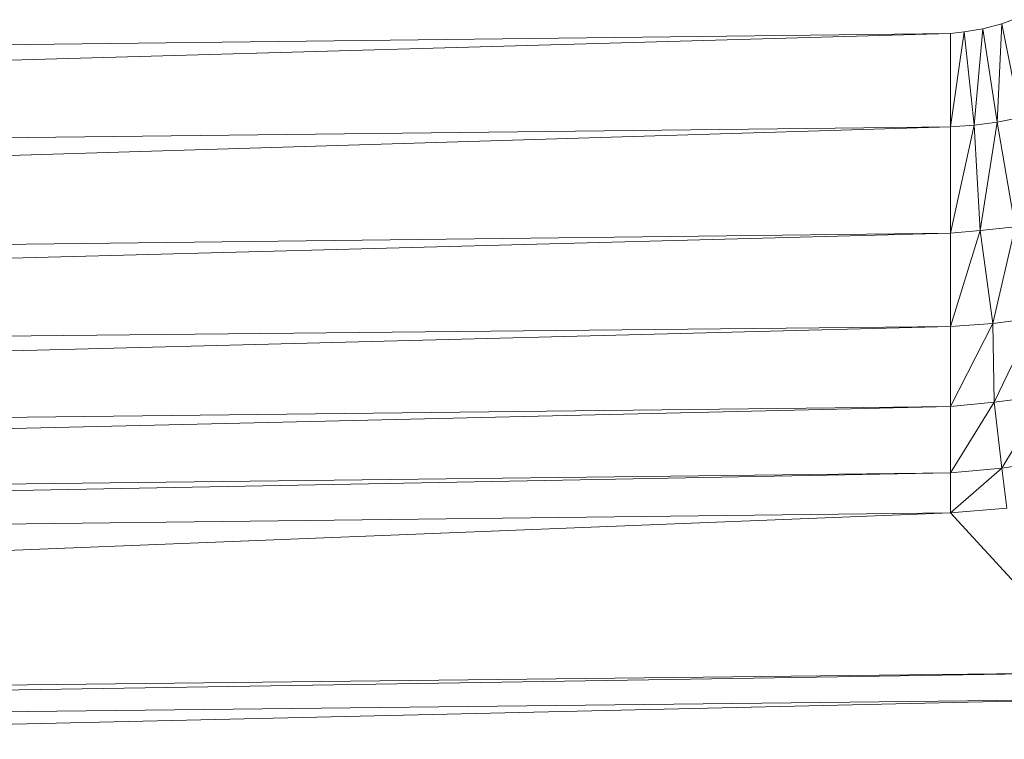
# Model space of a CAD drawing. Header units: metres. Extents: x 391.1 to 427.5, y 12.7 to 28.4.
# Tile 58 of 247: x 410.1033 to 410.1532, y 14.2484 to 14.2848. Entities that reach past the tile are written whole.
import ezdxf

# ---------------------------------------------------------------- set-up
doc = ezdxf.new("R2010")
doc.units = ezdxf.units.M
doc.layers.add('02_MOBILIARIO', color=7, linetype='Continuous', lineweight=18)

# ---------------------------------------------------------------- blocks, each defined once
blk = doc.blocks.new('Family - Plats de dutxa PS-1-153666-01_PCI_PS1')
at = {"layer": '02_MOBILIARIO', "color": 253, "true_color": 0xaaaaaa}
for p, q in [((0.698651, 0.104042), (0.699606, 0.104281)), ((0.698651, 0.104042), (0.699606, 0.104281)), ((0.699606, 0.104281), (0.699367, 0.099317)), ((0.699367, 0.099317), (0.699606, 0.104281)), ((0.699606, 0.104281), (0.700149, 0.104498)), ((0.699606, 0.104281), (0.700149, 0.104498)), ((0.700561, 0.099555), (0.699606, 0.104281)), ((0.699606, 0.104281), (0.700561, 0.099555)), ((0.409997, 0.100429), (0.697019, 0.1038)), ((0.697019, 0.1038), (0.409997, 0.09571)), ((0.409997, 0.09571), (0.697019, 0.1038)), ((0.409997, 0.100429), (0.697019, 0.1038)), ((0.697019, 0.1038), (0.697697, 0.103891)), ((0.697697, 0.103891), (0.697019, 0.099081)), ((0.697019, 0.099081), (0.697697, 0.103891)), ((0.697019, 0.1038), (0.697697, 0.103891)), ((0.697019, 0.099081), (0.697019, 0.1038)), ((0.697019, 0.1038), (0.697019, 0.099081)), ((0.697697, 0.103891), (0.698651, 0.104042)), ((0.697697, 0.103891), (0.698651, 0.104042)), ((0.698217, 0.099165), (0.697697, 0.103891)), ((0.697697, 0.103891), (0.698217, 0.099165)), ((0.698651, 0.104042), (0.698217, 0.099165)), ((0.698217, 0.099165), (0.698651, 0.104042)), ((0.699367, 0.099317), (0.698651, 0.104042)), ((0.698651, 0.104042), (0.699367, 0.099317)), ((0.698217, 0.099165), (0.699367, 0.099317)), ((0.699367, 0.099317), (0.698217, 0.099165)), ((0.699367, 0.099317), (0.698518, 0.093829)), ((0.698518, 0.093829), (0.699367, 0.099317)), ((0.699367, 0.099317), (0.700561, 0.099555)), ((0.700561, 0.099555), (0.699367, 0.099317)), ((0.700283, 0.094017), (0.699367, 0.099317)), ((0.699367, 0.099317), (0.700283, 0.094017)), ((0.409997, 0.09571), (0.697019, 0.099081)), ((0.697019, 0.099081), (0.409997, 0.090317)), ((0.409997, 0.090317), (0.697019, 0.099081)), ((0.697019, 0.099081), (0.409997, 0.09571)), ((0.697019, 0.099081), (0.698217, 0.099165)), ((0.698217, 0.099165), (0.697019, 0.093688)), ((0.697019, 0.093688), (0.698217, 0.099165)), ((0.698217, 0.099165), (0.697019, 0.099081)), ((0.697019, 0.093688), (0.697019, 0.099081)), ((0.697019, 0.099081), (0.697019, 0.093688)), ((0.698518, 0.093829), (0.698217, 0.099165)), ((0.698217, 0.099165), (0.698518, 0.093829)), ((0.697019, 0.093688), (0.698518, 0.093829)), ((0.698518, 0.093829), (0.697019, 0.088969)), ((0.697019, 0.088969), (0.698518, 0.093829)), ((0.698518, 0.093829), (0.697019, 0.093688)), ((0.698518, 0.093829), (0.700283, 0.094017)), ((0.700283, 0.094017), (0.698518, 0.093829)), ((0.699156, 0.089127), (0.698518, 0.093829)), ((0.698518, 0.093829), (0.699156, 0.089127)), ((0.700283, 0.094017), (0.699156, 0.089127)), ((0.699156, 0.089127), (0.700283, 0.094017)), ((0.409997, 0.090317), (0.697019, 0.093688)), ((0.697019, 0.093688), (0.409997, 0.086078)), ((0.409997, 0.086078), (0.697019, 0.093688)), ((0.697019, 0.093688), (0.409997, 0.090317)), ((0.697019, 0.088969), (0.697019, 0.093688)), ((0.697019, 0.093688), (0.697019, 0.088969)), ((0.699156, 0.089127), (0.70126, 0.08939)), ((0.70126, 0.08939), (0.699156, 0.089127)), ((0.70126, 0.08939), (0.699227, 0.085134)), ((0.699227, 0.085134), (0.70126, 0.08939)), ((0.409997, 0.086078), (0.697019, 0.088969)), ((0.697019, 0.088969), (0.409997, 0.081553)), ((0.409997, 0.081553), (0.697019, 0.088969)), ((0.697019, 0.088969), (0.409997, 0.086078)), ((0.697019, 0.088969), (0.699156, 0.089127)), ((0.699156, 0.089127), (0.697019, 0.084924)), ((0.697019, 0.084924), (0.699156, 0.089127)), ((0.699156, 0.089127), (0.697019, 0.088969)), ((0.697019, 0.084924), (0.697019, 0.088969)), ((0.697019, 0.088969), (0.697019, 0.084924)), ((0.699227, 0.085134), (0.699156, 0.089127)), ((0.699156, 0.089127), (0.699227, 0.085134)), ((0.699227, 0.085134), (0.70182, 0.085472)), ((0.70182, 0.085472), (0.699227, 0.085134)), ((0.70182, 0.085472), (0.699603, 0.081794)), ((0.699603, 0.081794), (0.70182, 0.085472)), ((0.697019, 0.084924), (0.409997, 0.078182)), ((0.697019, 0.084924), (0.409997, 0.081553)), ((0.409997, 0.078182), (0.697019, 0.084924)), ((0.697019, 0.084924), (0.409997, 0.081553)), ((0.697019, 0.084924), (0.699227, 0.085134)), ((0.699227, 0.085134), (0.697019, 0.081553)), ((0.697019, 0.081553), (0.699227, 0.085134)), ((0.699227, 0.085134), (0.697019, 0.084924)), ((0.697019, 0.084924), (0.697019, 0.081553)), ((0.697019, 0.084924), (0.697019, 0.081553)), ((0.699603, 0.081794), (0.699227, 0.085134)), ((0.699227, 0.085134), (0.699603, 0.081794)), ((0.697019, 0.081553), (0.699603, 0.081794)), ((0.699603, 0.081794), (0.697019, 0.07953)), ((0.697019, 0.07953), (0.699603, 0.081794)), ((0.699603, 0.081794), (0.697019, 0.081553)), ((0.699603, 0.081794), (0.702421, 0.082207)), ((0.702421, 0.082207), (0.699603, 0.081794)), ((0.699866, 0.079767), (0.699603, 0.081794)), ((0.699603, 0.081794), (0.699866, 0.079767)), ((0.409997, 0.078182), (0.697019, 0.081553)), ((0.697019, 0.081553), (0.409997, 0.07616)), ((0.409997, 0.07616), (0.697019, 0.081553)), ((0.409997, 0.078182), (0.697019, 0.081553)), ((0.697019, 0.07953), (0.697019, 0.081553)), ((0.697019, 0.081553), (0.697019, 0.07953)), ((0.697019, 0.07953), (0.699866, 0.079767)), ((0.699866, 0.079767), (0.697019, 0.07953)), ((0.409997, 0.07616), (0.697019, 0.07953)), ((0.697019, 0.07953), (0.409997, 0.06807)), ((0.409997, 0.06807), (0.697019, 0.07953)), ((0.697019, 0.07953), (0.409997, 0.07616)), ((0.704435, 0.071441), (0.697019, 0.07953)), ((0.697019, 0.07953), (0.704435, 0.071441)), ((0.704435, 0.071441), (0.409997, 0.066721)), ((0.704435, 0.071441), (0.409997, 0.06807)), ((0.409997, 0.066721), (0.704435, 0.071441)), ((0.704435, 0.071441), (0.409997, 0.06807)), ((0.409997, 0.066721), (0.704435, 0.070092)), ((0.704435, 0.070092), (0.409997, 0.063351)), ((0.409997, 0.063351), (0.704435, 0.070092)), ((0.409997, 0.066721), (0.704435, 0.070092))]:
    blk.add_line(p, q, dxfattribs=at)
blk = doc.blocks.new('LONDR55-XX_ZZ-ARQ-CAA-M3D-Londres55_ifc-1-01_PCI_PS1')
at = {"layer": '02_MOBILIARIO', "color": 253, "lineweight": 18, "true_color": 0xaaaaaa}
blk.add_blockref('Family - Plats de dutxa PS-1-153666-01_PCI_PS1', (409.453442, 14.180351), dxfattribs=at)

msp = doc.modelspace()

# ---------------------------------------------------------------- block references
at = {"lineweight": 5}
msp.add_blockref('LONDR55-XX_ZZ-ARQ-CAA-M3D-Londres55_ifc-1-01_PCI_PS1', (0, 0), dxfattribs=at)

doc.saveas('drawing.dxf')
